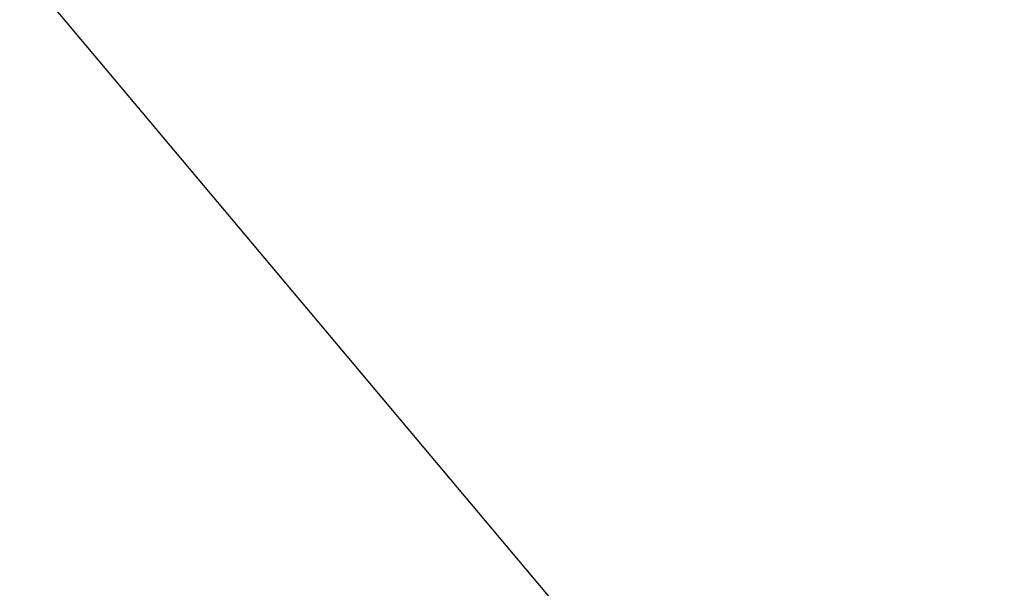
# Model space of a CAD drawing. Extents: x 0 to 363660, y 0 to 4201329.
# Tile 163 of 256: x 360221.7267 to 360221.7458, y 4200495.4713 to 4200495.4823. Entities that reach past the tile are written whole.
import ezdxf

# ---------------------------------------------------------------- set-up
doc = ezdxf.new("R2010")
doc.units = 0
doc.header["$LTSCALE"] = 0.5
doc.header["$MEASUREMENT"] = 0
doc.linetypes.add('Д_ТРОТ_ТРУБА', pattern=[3, 1.5, -1.5])
doc.layers.add('(025) Дорога', color=7, linetype='Continuous')
doc.layers.add('.', color=7, linetype='Continuous', lineweight=15)

# ---------------------------------------------------------------- blocks, each defined once
blk = doc.blocks.new('gergrgrre')
at = {"layer": '(025) Дорога', "linetype": 'Д_ТРОТ_ТРУБА', "flags": 128}
blk.add_lwpolyline([(360034.858679, 4200791.392138), (360036.732518, 4200790.501157), (360038.761234, 4200786.552604), (360042.501124, 4200778.433284), (360055.49158, 4200753.987861), (360078.802933, 4200711.410784), (360116.369038, 4200649.915482), (360150.8, 4200586.239998), (360165.682426, 4200563.024998), (360179.515, 4200545.240001), (360209.989249, 4200509.460904), (360265.27, 4200443.629997), (360306.026155, 4200398.778133), (360384.564822, 4200319.740076), (360425.36654, 4200280.592189), (360454.087447, 4200253.775101), (360461.596272, 4200243.167315), (360473.356162, 4200225.781944), (360486.072345, 4200211.833149), (360495.233167, 4200201.294555)], dxfattribs=at)

msp = doc.modelspace()

# ---------------------------------------------------------------- hatches: boundary and pattern name
at = {"layer": '.', "ltscale": 0.149071}
h = msp.add_hatch(color=256, dxfattribs=at)
h.dxf.hatch_style = 1
h.set_gradient(color1=(255, 255, 255), tint=1)
h.paths.add_polyline_path([(359890.240765, 4200193.891078), (361190.240765, 4200193.891078), (361190.240765, 4201328.891078), (359890.240765, 4201328.891078)])
h.paths.add_polyline_path([(359905.240765, 4201313.891078), (361175.240765, 4201313.891078), (361175.240765, 4200208.891078), (359905.240765, 4200208.891078)], flags=16)

# ---------------------------------------------------------------- block references
at = {"linetype": 'Continuous'}
msp.add_blockref('gergrgrre', (0, 0), dxfattribs=at)

doc.saveas('drawing.dxf')
